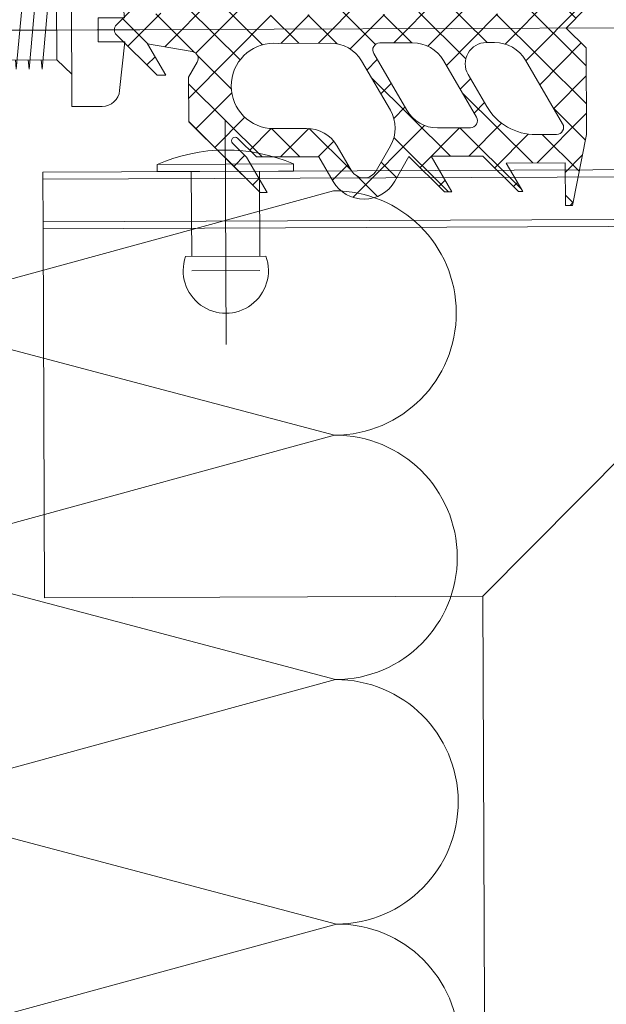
# Model space of a CAD drawing. Header units: millimetres. Extents: x 21148.2 to 21239.2, y 30135 to 30201.8.
# Tile 157 of 189: x 21217.0843 to 21217.1256, y 30166.6239 to 30166.6932. Entities that reach past the tile are written whole.
import ezdxf

# ---------------------------------------------------------------- set-up
doc = ezdxf.new("R2010")
doc.units = ezdxf.units.MM
doc.linetypes.add('AR-T1E-20-L1$0$BIAL - T1E - LT - 001 - AR - DWG - 0134 & 138$0$EAST PTB LVL-1-FACADE$0$CENTER', pattern=[50.800000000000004, 31.75, -6.35, 6.35, -6.35])
for name, color, linetype, lineweight in [('AR-T1E-20-L1$0$BIAL - T1E - LT - 001 - AR - DWG - 0134 & 138$0$EAST PTB LVL-1-FACADE$0$Bolt', 7, 'Continuous', 13), ('AR-T1E-20-L1$0$BIAL - T1E - LT - 001 - AR - DWG - 0134 & 138$0$EAST PTB LVL-1-FACADE$0$Centerline', 7, 'AR-T1E-20-L1$0$BIAL - T1E - LT - 001 - AR - DWG - 0134 & 138$0$EAST PTB LVL-1-FACADE$0$CENTER', 13), ('AR-T1E-20-L1$0$BIAL - T1E - LT - 001 - AR - DWG - 0134 & 138$0$EAST PTB LVL-1-FACADE$0$DIM', 7, 'Continuous', 13), ('AR-T1E-20-L1$0$BIAL - T1E - LT - 001 - AR - DWG - 0134 & 138$0$EAST PTB LVL-1-FACADE$0$GASKET', 7, 'Continuous', 13), ('AR-T1E-20-L1$0$BIAL - T1E - LT - 001 - AR - DWG - 0134 & 138$0$EAST PTB LVL-1-FACADE$0$INSULATION', 7, 'Continuous', 13), ('AR-T1E-20-L1$0$BIAL - T1E - LT - 001 - AR - DWG - 0134 & 138$0$EAST PTB LVL-1-FACADE$0$M_SCREW & BOLT', 7, 'Continuous', 13), ('AR-T1E-20-L1$0$BIAL - T1E - LT - 001 - AR - DWG - 0134 & 138$0$EAST PTB LVL-1-FACADE$0$MISC', 7, 'Continuous', 13)]:
    doc.layers.add(name, color=color, linetype=linetype, lineweight=lineweight)

# ---------------------------------------------------------------- blocks, each defined once
blk = doc.blocks.new('AR-T1E-20-L1$0$BIAL - T1E - LT - 001 - AR - DWG - 0134 & 138$0$EAST PTB LVL-1-FACADE$0$phsds25')
at = {"layer": 'AR-T1E-20-L1$0$BIAL - T1E - LT - 001 - AR - DWG - 0134 & 138$0$EAST PTB LVL-1-FACADE$0$Bolt'}
for p, q in [((2.129193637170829, 5.397499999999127), (0, 5.397499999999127)), ((0, -5.397499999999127), (0, 5.397499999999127)), ((3.371935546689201, 4.282008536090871), (3.743302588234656, 0.8509000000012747)), ((-1.041666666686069, 2.095499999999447), (0, 3.102984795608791)), ((-25.02869066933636, 0), (-23.56592471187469, 2.095499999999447)), ((-1.041666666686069, 2.095499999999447), (-23.56592471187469, 2.095499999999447)), ((-21.09056400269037, 2.743200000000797), (-21.15624952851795, 2.095499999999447)), ((-20.57612725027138, -2.743200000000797), (-21.09056400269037, 2.743200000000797)), ((-20.18342400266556, 2.743200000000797), (-20.24910952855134, 2.095499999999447)), ((-19.66898725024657, -2.743200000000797), (-20.18342400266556, 2.743200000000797)), ((-19.27628400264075, 2.743200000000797), (-19.34196952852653, 2.095499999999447)), ((-18.76184725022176, -2.743200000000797), (-19.27628400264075, 2.743200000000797)), ((-18.36914400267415, 2.743200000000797), (-18.43482952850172, 2.095499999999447)), ((-17.85470725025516, -2.743200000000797), (-18.36914400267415, 2.743200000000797)), ((-17.46200400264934, 2.743200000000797), (-17.52768952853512, 2.095499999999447)), ((-16.94756725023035, -2.743200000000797), (-17.46200400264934, 2.743200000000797)), ((-16.55486400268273, 2.743200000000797), (-16.62054952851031, 2.095499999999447)), ((-16.04042725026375, -2.743200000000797), (-16.55486400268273, 2.743200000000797)), ((-15.64772400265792, 2.743200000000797), (-15.71340952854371, 2.095499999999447)), ((-15.13328725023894, -2.743200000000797), (-15.64772400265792, 2.743200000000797)), ((-14.74058400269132, 2.743200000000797), (-14.8062695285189, 2.095499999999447)), ((-14.22614725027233, -2.743200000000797), (-14.74058400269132, 2.743200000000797)), ((-13.83344400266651, 2.743200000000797), (-13.89912952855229, 2.095499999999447)), ((-13.31900725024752, -2.743200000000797), (-13.83344400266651, 2.743200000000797)), ((-12.92630400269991, 2.743200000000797), (-12.99198952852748, 2.095499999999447)), ((-12.41186725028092, -2.743200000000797), (-12.92630400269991, 2.743200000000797)), ((-12.0191640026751, 2.743200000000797), (-12.08484952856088, 2.095499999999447)), ((-11.50472725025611, -2.743200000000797), (-12.0191640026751, 2.743200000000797)), ((-11.11202400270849, 2.743200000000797), (-11.17770952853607, 2.095499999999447)), ((-10.59758725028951, -2.743200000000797), (-11.11202400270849, 2.743200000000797)), ((-10.20488400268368, 2.743200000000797), (-10.27056952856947, 2.095499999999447)), ((-9.690447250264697, -2.743200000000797), (-10.20488400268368, 2.743200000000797)), ((-9.297744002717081, 2.743200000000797), (-9.363429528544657, 2.095499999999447)), ((-8.783307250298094, -2.743200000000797), (-9.297744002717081, 2.743200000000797)), ((-8.390604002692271, 2.743200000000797), (-8.456289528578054, 2.095499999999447)), ((-7.876167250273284, -2.743200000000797), (-8.390604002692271, 2.743200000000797)), ((-7.483464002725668, 2.743200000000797), (-7.549149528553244, 2.095499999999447)), ((-6.969027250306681, -2.743200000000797), (-7.483464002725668, 2.743200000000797)), ((-6.576324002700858, 2.743200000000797), (-6.642009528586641, 2.095499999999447)), ((-6.06188725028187, -2.743200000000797), (-6.576324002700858, 2.743200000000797)), ((-5.711893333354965, 2.743200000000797), (-5.77757885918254, 2.095499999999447)), ((-5.19745658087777, -2.743200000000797), (-5.711893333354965, 2.743200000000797)), ((-4.804753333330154, 2.743200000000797), (-4.87043885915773, 2.095499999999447)), ((-4.290316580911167, -2.743200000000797), (-4.804753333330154, 2.743200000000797)), ((-3.897613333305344, 2.743200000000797), (-3.963298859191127, 2.095499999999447)), ((-3.383176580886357, -2.743200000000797), (-3.897613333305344, 2.743200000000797)), ((-2.990473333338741, 2.743200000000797), (-3.056158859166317, 2.095499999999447)), ((-2.476036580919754, -2.743200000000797), (-2.990473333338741, 2.743200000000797)), ((-2.083333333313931, 2.743200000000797), (-2.149018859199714, 2.095499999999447)), ((-2.083333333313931, 2.743200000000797), (-2.149018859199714, 2.095499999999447)), ((-1.5625, -2.729357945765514), (-2.083333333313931, 2.743200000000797)), ((-1.041666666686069, -2.095499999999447), (-1.041666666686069, 2.095499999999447)), ((-20.99588084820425, 1.733416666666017), (-23.81341289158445, 1.733416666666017)), ((3.743302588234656, 0.8509000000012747), (1.879599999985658, 0.8509000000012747)), ((1.879599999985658, -0.8509000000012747), (1.879599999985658, 0.8509000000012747)), ((4.806822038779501, 0), (-27.82598329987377, 0)), ((-25.02869066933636, 0), (-23.20779492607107, -1.733416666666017)), ((-25.02869066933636, 0), (-23.56592471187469, -2.095499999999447)), ((3.743302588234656, -0.8509000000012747), (1.879599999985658, -0.8509000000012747)), ((3.743302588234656, -0.8509000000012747), (3.371935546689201, -4.282008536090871)), ((-20.6708104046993, -1.733416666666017), (-23.20779492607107, -1.733416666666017)), ((-1.041666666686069, -2.095499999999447), (-23.56592471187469, -2.095499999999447)), ((-20.50869601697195, -2.095499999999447), (-20.57612725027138, -2.743200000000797)), ((-19.60155601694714, -2.095499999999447), (-19.66898725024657, -2.743200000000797)), ((-18.69441601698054, -2.095499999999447), (-18.76184725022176, -2.743200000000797)), ((-17.78727601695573, -2.095499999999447), (-17.85470725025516, -2.743200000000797)), ((-16.88013601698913, -2.095499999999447), (-16.94756725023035, -2.743200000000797)), ((-15.97299601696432, -2.095499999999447), (-16.04042725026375, -2.743200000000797)), ((-15.06585601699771, -2.095499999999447), (-15.13328725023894, -2.743200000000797)), ((-14.1587160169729, -2.095499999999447), (-14.22614725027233, -2.743200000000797)), ((-13.2515760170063, -2.095499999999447), (-13.31900725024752, -2.743200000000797)), ((-12.34443601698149, -2.095499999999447), (-12.41186725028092, -2.743200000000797)), ((-11.43729601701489, -2.095499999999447), (-11.50472725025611, -2.743200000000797)), ((-10.53015601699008, -2.095499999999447), (-10.59758725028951, -2.743200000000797)), ((-9.623016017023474, -2.095499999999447), (-9.690447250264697, -2.743200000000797)), ((-8.715876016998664, -2.095499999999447), (-8.783307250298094, -2.743200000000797)), ((-7.808736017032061, -2.095499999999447), (-7.876167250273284, -2.743200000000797)), ((-6.90159601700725, -2.095499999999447), (-6.969027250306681, -2.743200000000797)), ((-5.994456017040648, -2.095499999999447), (-6.06188725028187, -2.743200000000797)), ((-5.130025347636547, -2.095499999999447), (-5.19745658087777, -2.743200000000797)), ((-4.222885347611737, -2.095499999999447), (-4.290316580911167, -2.743200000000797)), ((-3.315745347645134, -2.095499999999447), (-3.383176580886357, -2.743200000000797)), ((-2.408605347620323, -2.095499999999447), (-2.476036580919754, -2.743200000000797)), ((-1.041666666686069, -2.095499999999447), (-1.5625, -2.729357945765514)), ((-1.041666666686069, -2.095499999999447), (0, -3.102984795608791)), ((2.129193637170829, -5.397499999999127), (0, -5.397499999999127))]:
    blk.add_line(p, q, dxfattribs=at)
for centre, start, end in [((2.129193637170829, 4.147499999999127), 6.177378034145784, 90), ((2.129193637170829, -4.147499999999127), 270, 353.8226219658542)]:
    blk.add_arc(centre, 1.25, start, end, dxfattribs=at)
blk = doc.blocks.new('AR-T1E-20-L1$0$BIAL - T1E - LT - 001 - AR - DWG - 0134 & 138$0$EAST PTB LVL-1-FACADE$0$rivetdome-sM5')
at = {"layer": 'AR-T1E-20-L1$0$BIAL - T1E - LT - 001 - AR - DWG - 0134 & 138$0$EAST PTB LVL-1-FACADE$0$Bolt'}
for p, q in [((-0.5000000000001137, 4.799999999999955), (-0.4999999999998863, -4.799999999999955)), ((-0.5, 4.799999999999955), (-1.13686837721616e-13, 4.799999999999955)), ((-1.13686837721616e-13, 4.799999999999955), (1.13686837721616e-13, -4.799999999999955)), ((6.000000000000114, 2.828427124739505), (6.000000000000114, -2.828427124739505)), ((-1.13686837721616e-13, 2.400000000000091), (6.000000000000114, 2.400000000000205)), ((7.000000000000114, 2.400000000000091), (7, -2.399999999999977)), ((-3.548985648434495, 0), (12.20372069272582, 0)), ((-1.13686837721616e-13, -2.399999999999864), (6.000000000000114, -2.399999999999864)), ((-0.4999999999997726, -4.799999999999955), (-1.13686837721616e-13, -4.799999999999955))]:
    blk.add_line(p, q, dxfattribs=at)
for centre, radius, start, end in [((10.51999999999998, 2.273736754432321e-13), 12.01999999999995, 156.4634221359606, 203.5365778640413), ((7.000000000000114, 0), 3, 250.5287793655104, 109.4712206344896)]:
    blk.add_arc(centre, radius, start, end, dxfattribs=at)
blk = doc.blocks.new('AR-T1E-20-L1$0$BIAL - T1E - LT - 001 - AR - DWG - 0134 & 138$0$EAST PTB LVL-1-FACADE$0$rw')
at = {"layer": 'AR-T1E-20-L1$0$BIAL - T1E - LT - 001 - AR - DWG - 0134 & 138$0$EAST PTB LVL-1-FACADE$0$INSULATION'}
for q in [(-26, -7), (-26, -21)]:
    blk.add_line((0, -14), q, dxfattribs=at)
for centre, start, end in [((0, -7), 270, 90), ((-26, -14), 90, 270)]:
    blk.add_arc(centre, 7, start, end, dxfattribs=at)
blk = doc.blocks.new('AR-T1E-20-L1$0$BIAL - T1E - LT - 001 - AR - DWG - 0134 & 138$0$EAST PTB LVL-1-FACADE$0$A$C14273AC4')
at = {"layer": 'AR-T1E-20-L1$0$BIAL - T1E - LT - 001 - AR - DWG - 0134 & 138$0$EAST PTB LVL-1-FACADE$0$GASKET'}
h = blk.add_hatch(dxfattribs=at)
h.set_pattern_fill('ANSI37', color=256, scale=15, style=0)
h.set_pattern_definition([(135, (786.782091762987, -65.21538692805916), (1.325825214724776, 1.325825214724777), []), (45.00000000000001, (786.782091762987, -65.21538692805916), (1.325825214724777, -1.325825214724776), [])])
edge = h.paths.add_edge_path(flags=16)
edge.add_line((560.6299635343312, 297.6510670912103), (558.8799635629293, 298.6614300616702))
edge.add_arc((559.3799635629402, 299.5274554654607), 0.9999999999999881, 120.00000000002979, 240.0000000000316, ccw=False)
edge.add_line((558.8799635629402, 300.3934808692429), (560.6299635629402, 301.4038438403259))
edge.add_arc((559.3799635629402, 303.5689073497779), 2.500000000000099, 299.9999999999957, 359.9999999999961)
edge.add_line((561.8799635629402, 303.5689073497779), (561.8799635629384, 306.162028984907))
edge.add_arc((564.8782804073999, 305.8335554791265), 3.016255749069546, 354.3656089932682, 533.7480285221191, ccw=False)
edge.add_line((567.8799635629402, 305.5374187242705), (567.8799635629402, 301.8368565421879))
edge.add_arc((565.3799635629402, 301.8368565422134), 2.5, 299.9999999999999, 360, ccw=False)
edge.add_line((566.6299635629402, 299.6717930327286), (563.1299635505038, 297.6510670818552))
edge.add_arc((561.8799635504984, 299.8161305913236), 2.499999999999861, 239.9999995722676, 300.0000000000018, ccw=False)
edge = h.paths.add_edge_path(flags=16)
edge.add_line((578.8799635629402, 298.6614300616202), (577.4799635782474, 297.853139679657))
edge.add_arc((576.2299635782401, 300.0182031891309), 2.500000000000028, 239.9999998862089, 299.99999999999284, ccw=False)
edge.add_line((574.9799635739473, 297.853139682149), (571.1299635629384, 300.0759382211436))
edge.add_arc((572.3799635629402, 302.2410017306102), 2.499999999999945, 179.9999999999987, 240, ccw=False)
edge.add_line((569.8799635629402, 302.2410017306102), (569.8799635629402, 305.5374187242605))
edge.add_arc((572.8816467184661, 305.8335554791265), 3.01625574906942, 6.251971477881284, 185.634391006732, ccw=False)
edge.add_line((575.8799635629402, 306.1620289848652), (575.8799635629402, 303.568907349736))
edge.add_arc((578.3799635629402, 303.5689073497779), 2.499999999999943, 539.9999999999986, 600.0000000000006)
edge.add_line((577.1299635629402, 301.4038438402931), (578.8799635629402, 300.3934808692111))
edge.add_arc((578.3799635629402, 299.5274554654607), 0.9999999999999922, 299.9999999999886, 419.9999999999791, ccw=False)
edge = h.paths.add_edge_path()
edge.add_line((567.8799635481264, 314.7321995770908), (567.3260214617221, 311.5806378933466))
edge.add_arc((566.8336175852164, 311.6674619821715), 0.500000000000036, 239.9999999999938, 349.9999999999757, ccw=False)
edge.add_line((566.5836175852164, 311.2344492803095), (565.5139381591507, 311.8520289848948))
edge.add_line((565.5139381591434, 311.8520289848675), (562.3799635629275, 311.8520289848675))
edge.add_line((562.3799635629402, 311.8520289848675), (557.3799635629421, 306.8520289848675))
edge.add_line((557.3799635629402, 306.8520289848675), (557.3799635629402, 306.3520289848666))
edge.add_line((557.3799635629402, 306.3520289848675), (559.8799635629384, 307.7954046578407))
edge.add_line((559.8799635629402, 307.7954046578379), (560.8522353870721, 308.7676764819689))
edge.add_arc((561.0290120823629, 308.5908997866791), 0.2499999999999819, 315.00000000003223, 495.0000000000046, ccw=False)
edge.add_line((561.2057887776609, 308.414123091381), (559.8799635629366, 307.0882978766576))
edge.add_line((559.8799635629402, 307.088297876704), (559.8799635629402, 302.7028819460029))
edge.add_line((559.8799635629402, 302.7028819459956), (558.1299635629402, 301.6925189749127))
edge.add_arc((559.3799635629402, 299.5274554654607), 2.500000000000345, 480.0000000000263, 599.9999999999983)
edge.add_line((558.1299635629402, 297.3623919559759), (559.8799635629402, 296.3520289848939))
edge.add_line((559.8799635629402, 296.3520289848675), (557.3799635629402, 293.8520289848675))
edge.add_line((557.3799635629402, 293.8520289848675), (557.3799635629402, 293.3520289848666))
edge.add_line((557.3799635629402, 293.3520289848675), (559.8799635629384, 294.7954046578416))
edge.add_line((559.8799635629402, 294.7954046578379), (559.8799635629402, 291.152028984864))
edge.add_line((559.8799635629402, 291.1520289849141), (557.3799635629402, 288.6520289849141))
edge.add_line((557.3799635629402, 288.6520289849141), (557.3799635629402, 288.3520289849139))
edge.add_line((557.3799635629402, 288.3520289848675), (559.3799635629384, 289.5067295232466))
edge.add_line((559.3799635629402, 289.5067295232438), (559.3799635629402, 285.3538693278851))
edge.add_line((559.3799635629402, 285.3538693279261), (556.3799635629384, 285.3538693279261))
edge.add_line((556.3799635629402, 285.3538693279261), (556.3799635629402, 284.8538693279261))
edge.add_line((556.3799635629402, 284.8538693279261), (561.3799635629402, 283.8538693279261))
edge.add_line((561.3799635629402, 283.8538693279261), (567.4799635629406, 283.8538693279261))
edge.add_line((567.4799635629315, 283.8538693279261), (568.8799635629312, 285.2538693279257))
edge.add_line((568.8799635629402, 285.2538693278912), (570.2799635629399, 283.8538693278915))
edge.add_line((570.2799635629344, 283.8538693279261), (576.3799635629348, 283.8538693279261))
edge.add_line((576.3799635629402, 283.8538693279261), (581.3799635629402, 284.8538693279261))
edge.add_line((581.3799635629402, 284.8538693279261), (581.3799635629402, 285.3538693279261))
edge.add_line((581.3799635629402, 285.3538693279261), (578.3799635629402, 285.3538693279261))
edge.add_line((578.3799635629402, 285.3538693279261), (578.3799635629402, 289.5067295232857))
edge.add_line((578.3799635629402, 289.5067295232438), (580.3799635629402, 288.3520289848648))
edge.add_line((580.3799635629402, 288.3520289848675), (580.3799635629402, 288.6520289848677))
edge.add_line((580.3799635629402, 288.6520289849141), (577.8799635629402, 291.1520289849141))
edge.add_line((577.8799635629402, 291.1520289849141), (577.8799635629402, 294.795404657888))
edge.add_line((577.8799635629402, 294.7954046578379), (580.3799635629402, 293.3520289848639))
edge.add_line((580.3799635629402, 293.3520289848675), (580.3799635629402, 293.8520289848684))
edge.add_line((580.3799635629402, 293.8520289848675), (577.8799635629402, 296.3520289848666))
edge.add_line((577.8799635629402, 296.3520289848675), (579.6299635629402, 297.3623919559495))
edge.add_arc((578.3799635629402, 299.5274554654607), 2.50000000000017, 299.9999999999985, 419.9999999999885)
edge.add_line((579.6299635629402, 301.6925189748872), (577.8799635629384, 302.7028819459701))
edge.add_line((577.8799635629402, 302.7028819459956), (577.8799635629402, 307.0882978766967))
edge.add_line((577.8799635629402, 307.088297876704), (576.5541383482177, 308.4141230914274))
edge.add_arc((576.730915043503, 308.5908997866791), 0.2499999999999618, 44.999999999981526, 224.9999999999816, ccw=False)
edge.add_line((576.9076917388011, 308.7676764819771), (577.879963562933, 307.7954046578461))
edge.add_line((577.8799635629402, 307.7954046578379), (580.3799635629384, 306.3520289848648))
edge.add_line((580.3799635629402, 306.3520289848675), (580.3799635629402, 306.8520289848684))
edge.add_line((580.3799635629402, 306.8520289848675), (575.3799635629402, 311.8520289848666))
edge.add_line((575.3799635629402, 311.8520289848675), (572.2459889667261, 311.8520289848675))
edge.add_line((572.2459889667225, 311.8520289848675), (571.1763095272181, 311.2344492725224))
edge.add_arc((570.9263095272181, 311.6674619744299), 0.5000000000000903, 190.0000000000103, 299.9999999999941, ccw=False)
edge.add_line((570.4339056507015, 311.5806378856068), (569.8799635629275, 314.7321995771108))
edge.add_line((569.8799635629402, 314.7321995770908), (572.0799635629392, 313.4520289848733))
edge.add_line((572.0799635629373, 313.4520289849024), (572.0799635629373, 314.0620289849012))
edge.add_line((572.0799635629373, 314.0620289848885), (569.2335169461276, 316.9084755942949))
edge.add_arc((568.8799635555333, 316.554922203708), 0.5000000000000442, 404.9999999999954, 495.0000000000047)
edge.add_line((568.5264101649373, 316.908475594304), (565.6799635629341, 314.0620289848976))
edge.add_line((565.6799635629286, 314.0620289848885), (565.6799635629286, 313.4520289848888))
edge.add_line((565.6799635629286, 313.4520289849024), (567.8799635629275, 314.7321995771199))
edge = h.paths.add_edge_path(flags=16)
edge.add_arc((572.3799635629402, 296.4674990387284), 2.500000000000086, 180.0000000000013, 239.9999999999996, ccw=False)
edge.add_line((569.8799635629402, 296.4674990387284), (569.8799635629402, 298.7769001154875))
edge.add_arc((570.3799635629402, 298.7769001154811), 0.4999999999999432, 419.9999999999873, 539.9999999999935, ccw=False)
edge.add_line((570.6299635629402, 299.2099128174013), (574.6299635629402, 296.9005117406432))
edge.add_arc((573.3799635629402, 294.7354482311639), 2.499999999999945, 359.99999999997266, 420.00000000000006, ccw=False)
edge.add_line((575.8799635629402, 294.7354482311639), (575.8799635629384, 292.4260471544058))
edge.add_arc((575.3799635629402, 292.4260471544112), 0.4999999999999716, 239.9999999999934, 359.9999999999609, ccw=False)
edge.add_line((575.1299635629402, 291.993034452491), (571.1299635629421, 294.3024355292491))
edge = h.paths.add_edge_path(flags=16)
edge.add_line((575.6299635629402, 285.5267114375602), (571.1299635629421, 288.1247876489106))
edge.add_arc((572.3799635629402, 290.2898511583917), 2.499999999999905, 180, 240.0000000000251, ccw=False)
edge.add_line((569.8799635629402, 290.2898511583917), (569.8799635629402, 290.8672014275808))
edge.add_arc((571.3799635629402, 290.8672014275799), 1.500000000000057, 60.000000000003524, 180.0000000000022, ccw=False)
edge.add_line((572.1299635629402, 292.1662395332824), (574.3799635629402, 290.8672014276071))
edge.add_arc((572.3799635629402, 287.4030998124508), 4.000000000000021, 359.9999999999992, 420.00000000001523, ccw=False)
edge.add_line((576.3799635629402, 287.4030998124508), (576.3799635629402, 285.9597241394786))
edge.add_arc((575.8799635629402, 285.9597241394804), 0.4999999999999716, 240.0000000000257, 359.99999999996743, ccw=False)
edge = h.paths.add_edge_path(flags=16)
edge.add_arc((565.3799635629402, 296.0633538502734), 2.500000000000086, 300.0000000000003, 359.9999999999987)
edge.add_line((567.8799635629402, 296.0633538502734), (567.8799635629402, 298.3727549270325))
edge.add_arc((567.3799635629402, 298.3727549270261), 0.5, 359.9999999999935, 480.0000000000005)
edge.add_line((567.1299635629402, 298.8057676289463), (563.1299635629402, 296.4963665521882))
edge.add_arc((564.3799635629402, 294.3313030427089), 2.499999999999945, 479.9999999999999, 540.0000000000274)
edge.add_line((561.8799635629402, 294.3313030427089), (561.8799635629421, 292.0219019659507))
edge.add_arc((562.3799635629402, 292.0219019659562), 0.5000000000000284, 180.0000000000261, 299.9999999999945)
edge.add_line((562.6299635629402, 291.5888892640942), (566.6299635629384, 293.8982903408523))
edge = h.paths.add_edge_path(flags=16)
edge.add_line((562.1299635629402, 285.5267114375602), (566.6299635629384, 288.1247876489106))
edge.add_arc((565.3799635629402, 290.2898511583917), 2.499999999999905, 299.9999999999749, 360)
edge.add_line((567.8799635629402, 290.2898511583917), (567.8799635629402, 290.8672014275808))
edge.add_arc((566.3799635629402, 290.8672014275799), 1.500000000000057, 359.9999999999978, 479.9999999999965)
edge.add_line((565.6299635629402, 292.1662395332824), (563.3799635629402, 290.8672014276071))
edge.add_arc((565.3799635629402, 287.4030998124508), 3.999999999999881, 479.9999999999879, 540.0000000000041)
edge.add_line((561.3799635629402, 287.4030998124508), (561.3799635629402, 285.9597241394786))
edge.add_arc((561.8799635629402, 285.9597241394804), 0.4999999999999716, 180.0000000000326, 299.9999999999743)
for p, q in [((554.8799635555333, 322.1300175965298), (528.8799635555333, 322.1300175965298)), ((558.8799635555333, 322.1300175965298), (554.8799635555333, 322.1300175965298)), ((528.8799635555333, 291.2773226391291), (554.8799635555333, 265.2773226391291))]:
    blk.add_line(p, q)
for points in [[(168.8759915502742, 291.2773226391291), (528.8799635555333, 291.2773226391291), (528.8799635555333, 322.1300175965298)], [(515.8759915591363, 261.7773226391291), (558.3799635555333, 261.7773226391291), (558.3799635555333, 322.1300175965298)], [(515.8759915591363, 264.7773226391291), (555.3799635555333, 264.7773226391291), (555.3799635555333, 322.1300175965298)], [(515.8759915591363, 261.2773226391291), (558.8799635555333, 261.2773226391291), (558.8799635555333, 322.1300175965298)], [(515.8759915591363, 265.2773226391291), (554.8799635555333, 265.2773226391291), (554.8799635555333, 322.1300175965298)]]:
    blk.add_lwpolyline(points)
at = {"layer": 'AR-T1E-20-L1$0$BIAL - T1E - LT - 001 - AR - DWG - 0134 & 138$0$EAST PTB LVL-1-FACADE$0$Centerline'}
blk.add_line((568.8799635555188, 218.2773226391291), (568.8799635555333, 747.5311321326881), dxfattribs=at)
at = {"layer": 'AR-T1E-20-L1$0$BIAL - T1E - LT - 001 - AR - DWG - 0134 & 138$0$EAST PTB LVL-1-FACADE$0$GASKET'}
for points in [[(567.8799635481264, 314.7321995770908), (567.3260214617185, 311.5806378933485, -0.5205670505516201), (566.5836175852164, 311.2344492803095), (565.5139381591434, 311.8520289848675), (562.3799635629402, 311.8520289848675), (557.3799635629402, 306.8520289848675), (557.3799635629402, 306.3520289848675), (559.8799635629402, 307.7954046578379), (560.8522353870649, 308.7676764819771, -0.9999999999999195), (561.2057887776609, 308.414123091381), (559.8799635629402, 307.088297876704), (559.8799635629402, 302.7028819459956), (558.1299635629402, 301.6925189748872, 0.5773502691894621), (558.1299635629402, 297.3623919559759), (559.8799635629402, 296.3520289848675), (557.3799635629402, 293.8520289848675), (557.3799635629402, 293.3520289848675), (559.8799635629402, 294.7954046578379), (559.8799635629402, 291.1520289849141), (557.3799635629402, 288.6520289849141), (557.3799635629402, 288.3520289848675), (559.3799635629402, 289.5067295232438), (559.3799635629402, 285.3538693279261), (556.3799635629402, 285.3538693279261), (556.3799635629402, 284.8538693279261), (561.3799635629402, 283.8538693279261), (567.4799635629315, 283.8538693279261), (568.8799635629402, 285.2538693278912), (570.2799635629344, 283.8538693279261)], [(572.0799635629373, 314.0620289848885), (569.2335169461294, 316.908475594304, 0.4142135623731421), (568.5264101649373, 316.908475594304), (565.6799635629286, 314.0620289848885), (565.6799635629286, 313.4520289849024), (567.8799635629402, 314.7321995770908)]]:
    blk.add_lwpolyline(points, format="xyb", dxfattribs=at)
for points in [[(560.6299635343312, 297.6510670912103), (558.8799635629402, 298.6614300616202, -0.5773502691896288), (558.8799635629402, 300.3934808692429), (560.6299635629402, 301.4038438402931, 0.2679491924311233), (561.8799635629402, 303.5689073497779), (561.8799635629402, 306.1620289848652, -0.9946250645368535), (567.8799635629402, 305.5374187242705), (567.8799635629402, 301.8368565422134, -0.2679491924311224), (566.6299635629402, 299.6717930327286), (563.1299635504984, 297.6510670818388, -0.2679491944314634)], [(566.6299635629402, 293.8982903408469, 0.2679491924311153), (567.8799635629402, 296.0633538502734), (567.8799635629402, 298.3727549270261, 0.5773502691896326), (567.1299635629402, 298.8057676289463), (563.1299635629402, 296.4963665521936, 0.267949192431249), (561.8799635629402, 294.3313030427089), (561.8799635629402, 292.0219019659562, 0.577350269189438), (562.6299635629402, 291.5888892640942)], [(562.1299635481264, 285.5267114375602), (566.6299635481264, 288.1247876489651, 0.2679491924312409), (567.8799635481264, 290.2898511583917), (567.8799635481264, 290.8672014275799, 0.5773502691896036), (565.6299635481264, 292.1662395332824), (563.3799635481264, 290.8672014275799, 0.2679491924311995), (561.3799635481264, 287.4030998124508), (561.3799635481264, 285.9597241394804, 0.5773502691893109)], [(562.1299635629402, 285.5267114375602), (566.6299635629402, 288.1247876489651, 0.2679491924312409), (567.8799635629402, 290.2898511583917), (567.8799635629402, 290.8672014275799, 0.5773502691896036), (565.6299635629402, 292.1662395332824), (563.3799635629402, 290.8672014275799, 0.2679491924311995), (561.3799635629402, 287.4030998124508), (561.3799635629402, 285.9597241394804, 0.5773502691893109)]]:
    blk.add_lwpolyline(points, format="xyb", close=True, dxfattribs=at)
for p, xscale, yscale, zscale, rotation in [((479.9879483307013, 333.6569210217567), 1.229999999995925, 1.229999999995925, 1.229999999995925, 90), ((514.427948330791, 333.6569210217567), -1.229999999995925, 1.230000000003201, 1.23, 270), ((531.6479483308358, 333.6569210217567), -1.229999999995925, 1.230000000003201, 1.23, 270), ((514.427948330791, 333.6569210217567), 1.229999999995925, 1.229999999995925, 1.229999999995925, 90), ((531.6479483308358, 333.6569210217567), 1.229999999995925, 1.229999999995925, 1.229999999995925, 90)]:
    blk.add_blockref('AR-T1E-20-L1$0$BIAL - T1E - LT - 001 - AR - DWG - 0134 & 138$0$EAST PTB LVL-1-FACADE$0$rw', p, dxfattribs=dict(xscale=xscale, yscale=yscale, zscale=zscale, rotation=rotation))
at = {"xscale": -1}
blk.add_blockref('AR-T1E-20-L1$0$BIAL - T1E - LT - 001 - AR - DWG - 0134 & 138$0$EAST PTB LVL-1-FACADE$0$rivetdome-sM5', (558.8799635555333, 309.2821945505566), dxfattribs=at)
at = {"layer": 'AR-T1E-20-L1$0$BIAL - T1E - LT - 001 - AR - DWG - 0134 & 138$0$EAST PTB LVL-1-FACADE$0$M_SCREW & BOLT', "xscale": -1, "rotation": 90}
blk.add_blockref('AR-T1E-20-L1$0$BIAL - T1E - LT - 001 - AR - DWG - 0134 & 138$0$EAST PTB LVL-1-FACADE$0$phsds25', (568.8799635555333, 320.077322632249), dxfattribs=at)

msp = doc.modelspace()

# ---------------------------------------------------------------- linework, layer by layer
at = {"layer": 'AR-T1E-20-L1$0$BIAL - T1E - LT - 001 - AR - DWG - 0134 & 138$0$EAST PTB LVL-1-FACADE$0$DIM'}
for q in [(21217.07943222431, 30166.69246968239), (21217.08465242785, 30166.69249062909)]:
    msp.add_line((21217.09115237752, 30166.69251671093), q, dxfattribs=at)

# ---------------------------------------------------------------- block references
at = {"layer": 'AR-T1E-20-L1$0$BIAL - T1E - LT - 001 - AR - DWG - 0134 & 138$0$EAST PTB LVL-1-FACADE$0$MISC', "xscale": 0.001, "yscale": 0.001, "zscale": 0.001, "rotation": 90.2299050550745}
msp.add_blockref('AR-T1E-20-L1$0$BIAL - T1E - LT - 001 - AR - DWG - 0134 & 138$0$EAST PTB LVL-1-FACADE$0$A$C14273AC4', (21217.410336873, 30166.12491690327), dxfattribs=at)

doc.saveas('drawing.dxf')
